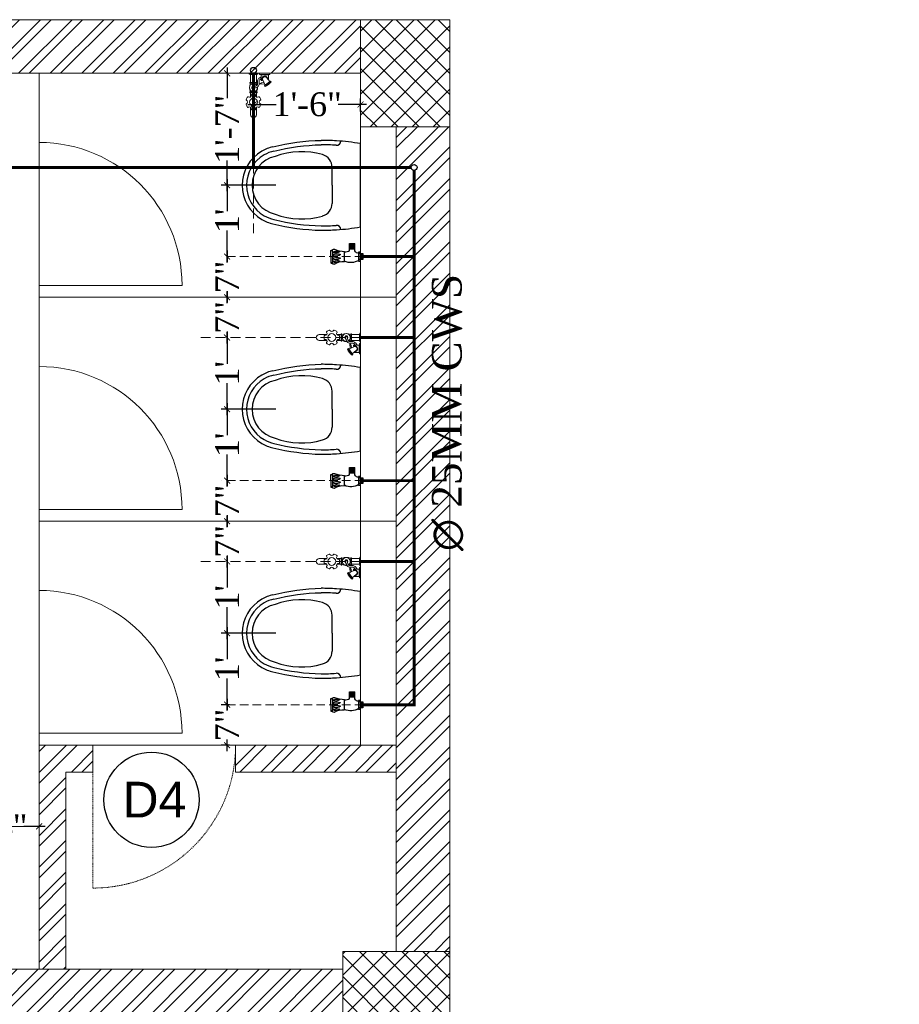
# Model space of a CAD drawing. Header units: inches. Extents: x 113025 to 158499, y 12149 to 30915.
# Tile 76 of 167: x 125857 to 126004, y 21437 to 21603. Entities that reach past the tile are written whole.
import ezdxf

# ---------------------------------------------------------------- set-up
doc = ezdxf.new("R2010")
doc.units = ezdxf.units.IN
doc.header["$MEASUREMENT"] = 0
doc.header["$PDMODE"] = 34
doc.linetypes.add('DASHED2', pattern=[0.375, 0.25, -0.125])
doc.linetypes.add('HIDDEN', pattern=[0.375, 0.25, -0.125])
for name, color, linetype, lineweight in [('00-GRIDTEXT', 1, 'Continuous', 13), ('CENTER', 46, 'DASHED2', 9), ('FC', 1, 'Continuous', 9), ('KIT TEXT.', 5, 'Continuous', 5), ('PD_BRICK WALL_115', 134, 'Continuous', 30), ('PD_COLUMN', 2, 'Continuous', 60), ('PD_DOOR', 42, 'Continuous', 25), ('PD_FIXTURE', 21, 'Continuous', 25), ('PD_HATCH', 45, 'Continuous', 9), ('PL. FICTURE', 4, 'Continuous', 25), ('PP-Domestic  Cold Water Supply', 5, 'Continuous', 25), ('PP-TEXT', 7, 'Continuous', 40)]:
    doc.layers.add(name, color=color, linetype=linetype, lineweight=lineweight)
doc.layers.add('PD_025_TEXT', color=61, linetype='Continuous')
doc.layers.add('PP--DIM', color=7, linetype='Continuous')
doc.styles.add('ISO', font='isocp.shx', dxfattribs={"height": 250})
doc.styles.add('MtX_Times_New_Roman', font='times.ttf')
doc.styles.get("Standard").update_dxf_attribs({"font": 'arial.ttf', "height": 6})
doc.styles.add('style1', font='arial.ttf', dxfattribs={"height": 500})
doc.styles.add('TIMES NEW ROMAN', font='times.ttf')
doc.dimstyles.new('PP-DIM', dxfattribs={"dimtxt": 4, "dimasz": 1, "dimexe": 1, "dimexo": 1, "dimgap": 0.09, "dimtad": 0, "dimdec": 0, "dimzin": 0, "dimdsep": 46, "dimlunit": 4, "dimtxsty": 'TIMES NEW ROMAN', "dimblk": 'ARCHTICK', "dimcen": 0.09, "dimdle": 1, "dimclrd": 256, "dimclre": 256, "dimclrt": 256, "dimadec": 0, "dimazin": 0, "dimtfac": 1, "dimtdec": 4, "dimtofl": 0, "dimtmove": 1, "dimatfit": 3, "dimfxl": 1, "dimtolj": 1, "dimtzin": 0, "dimlwd": -1, "dimlwe": -1, "dimarcsym": 0})
pattern_1 = [(45, (144327.2833, 25769.4912), (-1.767766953, 1.767766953), []), (135, (144327.2833, 25769.4912), (-1.767766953, -1.767766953), [])]

# ---------------------------------------------------------------- blocks, each defined once
blk = doc.blocks.new('A$C24556D30')
at = {"color": 251}
for p, q in [((170, 400), (170, 20)), ((300, 210), (300, 292.2)), ((300, 210), (300, 127.8))]:
    blk.add_line(p, q, dxfattribs=at)
for points in [[(279.9, 412.5, 0.02753), (170, 400, 0.02753)], [(569.7, 385.6, 0.054905), (350, 415, 0.054905)], [(564.9, 366.1, 0.054905), (349.5, 395, 0.054905)], [(300, 210), (300, 290, 0.704392)], [(300, 210), (300, 130, -0.704392)], [(564.9, 53.9, -0.054905), (349.5, 25, -0.054905)], [(170, 20, 0.02753), (279.9, 7.5, 0.02753)], [(569.7, 34.4, -0.054905), (350, 5, -0.054905)]]:
    blk.add_lwpolyline(points, format="xyb", dxfattribs=at)
for centre, radius, start, end in [((279.9, 412.5), 20, 184.5905, 273.8823), ((350, -585), 1000, 90, 94.0204), ((350, -585), 980, 90, 94.0204), ((439, 15.2), 348.1, 69.701, 105.9249), ((530, 210), 160, 60, 77.2425), ((530, 210), 180, 60, 77.2425), ((530, 210), 180, 0, 60), ((360, 292.2), 60, 105.9249, 180), ((530, 210), 135, 0, 77.2425), ((530, 210), 160, 0, 60), ((530, 210), 135, 282.7575, 0), ((530, 210), 160, 300, 0), ((530, 210), 180, 300, 0), ((360, 127.8), 60, 180, 254.0751), ((439, 404.8), 348.1, 254.0751, 290.299), ((530, 210), 160, 282.7575, 300), ((530, 210), 180, 282.7575, 300), ((279.9, 7.5), 20, 86.1177, 175.4095), ((350, 1005), 1000, 265.9796, 270), ((350, 1005), 980, 265.9796, 270)]:
    blk.add_arc(centre, radius, start, end, dxfattribs=at)
blk = doc.blocks.new('D4')
at = {"layer": 'PD_DOOR'}
blk.add_circle((0, 0), 8, dxfattribs=at)
at = {"layer": 'PD_DOOR', "insert": (-4.87, 3.03), "char_height": 6, "width": 47.1418, "attachment_point": 1}
blk.add_mtext('D4', dxfattribs=at)
blk = doc.blocks.new('A$C6E471120')
at = {"layer": 'KIT TEXT.', "color": 251, "char_height": 60.175, "attachment_point": 7, "style": 'ISO'}
for s, insert, width in [('\\pi300.49;{\\Fromans|c0;\\W0.8;WORK TABLE}', (-5067.8, -328.1, 488.6), 1050.284), ('\\pi325.49;{\\Fromans|c0;\\W0.8;WORK TABLE \\P\\pi370.19;WITH SINK}', (-834.1, -1717.7, 488.6), 1100.284), ('\\pi300.49;{\\Fromans|c0;\\W0.8;WORK TABLE}', (-5344.1, -1932.6, 488.6), 1050.284), ('\\pi300.49;{\\Fromans|c0;\\W0.8;WORK TABLE}', (-5344.1, -2682.9, 488.6), 1050.284), ('\\pi526.07;{\\Fromans|c0;\\W0.8; \\P\\pi263.59;CHEST FREEZER}', (-2320.9, -2768.6, 488.6), 1100.284), ('\\pi526.07;{\\Fromans|c0;\\W0.8; \\P\\pi263.59;CHEST FREEZER}', (-1182.6, -2768.6, 488.6), 1100.284)]:
    blk.add_mtext(s, dxfattribs=dict(at, insert=insert, width=width))
blk = doc.blocks.new('FIRST FLOOR PLAN 0')
at = {"layer": 'PD_HATCH', "lineweight": 5}
h = blk.add_hatch(dxfattribs=at)
h.set_pattern_fill('ANSI32', color=251, scale=10)
h.set_pattern_definition([(45, (-1110.15, -834.2493), (-2.65165, 2.65165), []), (45, (-1108.3824, -834.2493), (-2.65165, 2.65165), [])])
h.paths.add_polyline_path([(-1107, -791.5), (-1116, -791.5), (-1116, -873), (-1107, -873)])
h.paths.add_polyline_path([(-745.5, -939), (-915, -939), (-915, -948), (-745.5, -948)])
h.paths.add_polyline_path([(-561, -939), (-730.5, -939), (-730.5, -948), (-561, -948)])
h.paths.add_polyline_path([(-1107, -75), (-1116, -75), (-1116, -156.5), (-1107, -156.5)])
h.paths.add_polyline_path([(-1107, -171.5), (-1116, -171.5), (-1116, -311.5), (-1107, -311.5)])
h.paths.add_polyline_path([(-1107, -326.5), (-1116, -326.5), (-1116, -466.5), (-1107, -466.5)])
h.paths.add_polyline_path([(-1107, -481.5), (-1116, -481.5), (-1116, -621.5), (-1107, -621.5)])
h.paths.add_polyline_path([(-1107, -636.5), (-1116, -636.5), (-1116, -776.5), (-1107, -776.5)])
h.paths.add_polyline_path([(-15, 0), (-181.5, 0), (-181.5, -9), (-15, -9)])
h.paths.add_polyline_path([(-196.5, 0), (-361.5, 0), (-361.5, -9), (-196.5, -9)])
h.paths.add_polyline_path([(-376.5, 0), (-546, 0), (-546, -9), (-376.5, -9)])
h.paths.add_polyline_path([(-561, 0), (-730.5, 0), (-730.5, -9), (-561, -9)])
h.paths.add_polyline_path([(-930, 0), (-1041, 0), (-1041, -9), (-930, -9)])
h.paths.add_polyline_path([(-1056, 0), (-1116, 0), (-1116, -60), (-1107, -60), (-1107, -9), (-1056, -9)])
h.paths.add_polyline_path([(-1107, -888), (-1116, -888), (-1116, -948), (-1056, -948), (-1056, -939), (-1107, -939)])
h.paths.add_polyline_path([(-930, -939), (-1041, -939), (-1041, -948), (-930, -948)])
h.paths.add_polyline_path([(-521.25, -939), (-546, -939), (-546, -948), (-521.25, -948)])
h.paths.add_polyline_path([(-376.5, -939), (-401.25, -939), (-401.25, -948), (-376.5, -948)])
h.paths.add_polyline_path([(-339, -939), (-361.5, -939), (-361.5, -948), (-339, -948)])
h.paths.add_polyline_path([(-196.5, -939), (-219, -939), (-219, -948), (-196.5, -948)])
h.paths.add_polyline_path([(-159, -939), (-181.5, -939), (-181.5, -948), (-159, -948)])
h.paths.add_polyline_path([(-15, -939), (-39, -939), (-39, -948), (-15, -948)])
h.paths.add_polyline_path([(0, -930), (-9, -930)])
h.paths.add_polyline_path([(0, -791.5), (-9, -791.5), (-9, -930), (0, -930)])
h.paths.add_polyline_path([(0, -636.5), (-9, -636.5), (-9, -776.5), (0, -776.5)])
h.paths.add_polyline_path([(0, -326.5), (-9, -326.5), (-9, -621.5), (0, -621.5)])
h.paths.add_polyline_path([(0, -18), (-9, -18), (-9, -156.5), (0, -156.5)])
h.paths.add_polyline_path([(-18, -159.5), (-123, -159.5), (-123, -168.5), (-18, -168.5)])
h.paths.add_polyline_path([(-123, -171.5), (-132, -171.5), (-132, -249.5), (-123, -249.5)])
h.paths.add_polyline_path([(-132, -159.5), (-204, -159.5), (-204, -168.5), (-132, -168.5)])
h.paths.add_polyline_path([(-204, -171.5), (-213, -171.5), (-213, -249.5), (-204, -249.5)])
h.paths.add_polyline_path([(-213, -159.5), (-294, -159.5), (-294, -261.5), (-267, -261.5), (-267, -252.5), (-285, -252.5), (-285, -168.5), (-213, -168.5)])
h.paths.add_polyline_path([(-213, -252.5), (-231, -252.5), (-231, -261.5), (-213, -261.5)], flags=17)
h.paths.add_polyline_path([(-186, -252.5), (-204, -252.5), (-204, -261.5), (-186, -261.5)])
h.paths.add_polyline_path([(-132, -252.5), (-150, -252.5), (-150, -261.5), (-132, -261.5)])
h.paths.add_polyline_path([(-123, -261.5), (-132, -261.5), (-132, -324.5), (-123, -324.5)])
h.paths.add_polyline_path([(0, -310.5), (-9, -310.5), (-9, -311.5), (0, -311.5)])
h.paths.add_polyline_path([(0, -171.5), (-9, -171.5), (-9, -190.5), (0, -190.5)])
h.paths.add_polyline_path([(-878.25, -9), (-878.25, 0), (-915, 0), (-915, -9)])
h.paths.add_polyline_path([(-782.25, 0), (-782.25, -9), (-745.5, -9), (-745.5, 0)])
h = blk.add_hatch(dxfattribs=at)
h.set_pattern_fill('ANSI37', color=251, scale=20)
h.set_pattern_definition(pattern_1)
h.paths.add_polyline_path([(0, 0), (-15, 0), (-15, -18), (0, -18)])
h = blk.add_hatch(dxfattribs=at)
h.set_pattern_fill('ANSI32', color=251, scale=10)
h.set_pattern_definition([(45, (26013.4692, 17879.387), (-2.65165043, 2.65165043), []), (45, (26015.237, 17879.387), (-2.65165043, 2.65165043), [])])
h.paths.add_polyline_path([(-193.5, -135.5), (-198, -135.5), (-198, -159.5), (-193.5, -159.5)])
h.paths.add_polyline_path([(-60, -121.87), (-69, -121.87), (-69, -159.5), (-64.5, -159.5), (-64.5, -126.37), (-60, -126.37)])
h.paths.add_polyline_path([(-9, -121.87), (-36, -121.87), (-36, -126.37), (-9, -126.37)])
h.paths.add_polyline_path([(-121.5, -69), (-126, -69), (-126, -87), (-246, -87), (-246, -91.5), (-121.5, -91.5)])
h = blk.add_hatch(dxfattribs=at)
h.set_pattern_fill('ANSI37', color=251, scale=20)
h.set_pattern_definition(pattern_1)
h.paths.add_polyline_path([(0, -171.5), (0, -156.5), (-18, -156.5), (-18, -171.5)])
at = {"layer": 'PD_BRICK WALL_115', "color": 251, "lineweight": 5}
for p, q in [((0, 0), (-782.25, 0)), ((-15, -9), (-181.51, -9)), ((-15, -18), (-15, -121.87)), ((-69, -159.5), (-69, -121.87)), ((-69, -121.87), (-60, -121.87)), ((-60, -126.37), (-60, -121.87)), ((-36, -121.87), (-9, -121.87)), ((-36, -126.37), (-36, -121.87)), ((-64.5, -159.5), (-64.5, -126.37)), ((-64.5, -126.37), (-60, -126.37)), ((-36, -126.37), (-9, -126.37)), ((-18, -159.5), (-213, -159.5))]:
    blk.add_line(p, q, dxfattribs=at)
for points in [[(-9, -156.5), (-9, -18)], [(0, -156.5), (0, -156.5), (0, -18)]]:
    blk.add_lwpolyline(points, dxfattribs=at)
at = {"layer": 'PD_COLUMN', "color": 251, "lineweight": 5}
for points in [[(0, -18), (-15, -18), (-15, 0), (0, 0)], [(0, -171.5), (0, -156.5), (-18, -156.5), (-18, -171.5)]]:
    blk.add_lwpolyline(points, close=True, dxfattribs=at)
at = {"layer": 'PD_FIXTURE', "color": 251, "lineweight": 5, "ltscale": 12}
for p, q in [((-69, -9), (-69, -20.62)), ((-69, -44.62), (-69, -20.62)), ((-69, -44.62), (-69, -58.25)), ((-69, -44.62), (-45, -44.62)), ((-69, -46.62), (-9, -46.62)), ((-69, -82.25), (-69, -58.25)), ((-69, -82.25), (-69, -95.87)), ((-69, -82.25), (-45, -82.25)), ((-69, -84.25), (-9, -84.25)), ((-69, -119.87), (-69, -95.87)), ((-69, -119.87), (-69, -121.87)), ((-69, -119.87), (-45, -119.87)), ((-60, -121.87), (-36, -121.87)), ((-69, -135.5), (-193.5, -135.5))]:
    blk.add_line(p, q, dxfattribs=at)
at = {"layer": 'PD_FIXTURE', "color": 251, "linetype": 'HIDDEN', "lineweight": 5, "ltscale": 0.2}
blk.add_line((-60, -121.87), (-60, -145.87), dxfattribs=at)
at = {"layer": 'PD_FIXTURE', "color": 251, "lineweight": 5, "ltscale": 12}
for centre in [(-69, -44.62), (-69, -82.25), (-69, -119.87)]:
    blk.add_arc(centre, 24, 0, 90, dxfattribs=at)
at = {"layer": 'PD_FIXTURE', "color": 251, "linetype": 'HIDDEN', "lineweight": 5, "ltscale": 0.2}
blk.add_arc((-60, -121.87), 24, 270, 0, dxfattribs=at)
at = {"color": 251}
blk.add_blockref('D4', (-50.13, -131.04), dxfattribs=at)
at = {"layer": '00-GRIDTEXT', "color": 251, "xscale": 0.03937007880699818, "yscale": 0.03937007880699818, "zscale": 0.03937007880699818}
blk.add_blockref('A$C6E471120', (-540, -9), dxfattribs=at)
at = {"layer": 'PD_FIXTURE', "color": 251, "ltscale": 12, "xscale": 0.03684210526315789, "yscale": 0.03684210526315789, "zscale": 0.03684210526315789, "rotation": 180}
for p in [(-8.74, -20.08), (-8.74, -57.7), (-8.74, -95.33)]:
    blk.add_blockref('A$C24556D30', p, dxfattribs=at)
at = {"layer": 'PD_025_TEXT', "color": 251, "char_height": 8, "width": 128.4952, "attachment_point": 1, "style": 'style1'}
for s, insert in [('\\pi57.527;ES', (-461.07, -12.32)), ('\\pi38.106;H. TOILET\\P\\pi44.447;6\' X 7\'5"', (-361.31, -54.62)), ('\\pi24.294;GENTS TOILET\\P\\pi33.538;19\'9" X 12\'6"', (-220.45, -102.88))]:
    blk.add_mtext(s, dxfattribs=dict(at, insert=insert))
at = {"layer": 'PD_025_TEXT', "color": 251, "insert": (-376.91, -148.03), "char_height": 6, "width": 137.3386, "attachment_point": 1}
blk.add_mtext('\\pi51.834;+10" LVL', dxfattribs=at)
blk = doc.blocks.new('FOSSIL-PP')
at = {"layer": 'CENTER', "lineweight": 5, "ltscale": 5}
blk.add_line((-0.13, 0), (19.81, 0), dxfattribs=at)
at = {"layer": 'FC', "color": 4, "lineweight": 5}
for p, q in [((-0.02, 0.53), (-0.13, 0.53)), ((-0.13, -0.53), (-0.13, 0.53)), ((-0.02, 0.46), (-0.02, 0.53)), ((0.03, 0.37), (-0.02, 0.46)), ((0.03, -0.37), (0.03, 0.37)), ((0.03, 0.36), (1.01, 0.36)), ((1.01, -0.46), (1.01, 0.46)), ((1.01, 0.46), (1.11, 0.46)), ((1.11, -0.46), (1.11, 0.46)), ((2.2, -0.46), (2.2, 0.46)), ((2.2, 0.46), (2.3, 0.46)), ((2.3, -0.46), (2.3, 0.46)), ((2.3, 0.36), (2.84, 0.36)), ((4.1, 0.36), (5.04, 0.36)), ((-0.02, -0.53), (-0.13, -0.53)), ((0.01, -0.77), (-0.13, -0.77)), ((-0.13, -2.06), (-0.13, -0.77)), ((0.03, -0.37), (-0.02, -0.46)), ((-0.02, -0.46), (-0.02, -0.53)), ((0.01, -0.86), (0.01, -0.77)), ((0.06, -0.96), (0.01, -0.86)), ((0.03, -0.36), (1.01, -0.36)), ((0.06, -0.96), (0.76, -0.96)), ((0.06, -1.86), (0.06, -0.96)), ((0.76, -1.1), (0.76, -0.96)), ((1.01, -0.46), (1.11, -0.46)), ((2.2, -0.46), (2.3, -0.46)), ((2.3, -0.36), (2.84, -0.36)), ((4.1, -0.36), (5.04, -0.36)), ((0.01, -2.06), (-0.13, -2.06)), ((0.06, -1.86), (0.01, -1.97)), ((0.01, -1.97), (0.01, -2.06)), ((0.06, -1.86), (0.68, -1.86))]:
    blk.add_line(p, q, dxfattribs=at)
at = {"layer": 'FC', "color": 4, "lineweight": 5, "ltscale": 5}
for p, q in [((-0.02, -0.46), (-0.02, 0.46)), ((0.01, -1.97), (0.01, -0.86)), ((0.7, -1.15), (1.35, -1.47)), ((0.76, -1.04), (0.76, -1.05)), ((0.41, -1.63), (0.91, -2.05)), ((0.85, -2.14), (1.4, -1.39)), ((0.85, -2.14), (0.94, -2.22)), ((0.94, -2.22), (1.52, -1.45)), ((1.4, -1.39), (1.52, -1.45))]:
    blk.add_line(p, q, dxfattribs=at)
blk.add_lwpolyline([(1.18, -1.39), (1.22, -0.77), (1.07, -0.99), (1.01, -1.3)], dxfattribs=at)
at = {"layer": 'FC', "color": 4, "lineweight": 5}
blk.add_circle((3.47, 0), 0.486, dxfattribs=at)
for centre, radius, start, end in [((1.66, -0.6), 1.11, 60.4436, 119.5564), ((1.66, 0), 0.486, 261.9846, 237.5179), ((1.66, 0.02), 0.107, 323.8917, 184.9075), ((3.47, 0), 0.972, 168.1949, 191.8051), ((2.58, 0.19), 0.0607, 80.4873, 168.1949), ((2.63, 0.49), 0.243, 260.4873, 39.5127), ((2.86, 0.68), 0.0607, 131.8051, 219.5127), ((3.47, 0), 0.972, 108.1949, 131.8051), ((3.19, 0.87), 0.0607, 20.4873, 108.1949), ((3.47, 0.97), 0.243, 200.4873, 339.5127), ((3.76, 0.87), 0.0607, 71.8051, 159.5127), ((3.47, 0), 0.972, 48.1949, 71.8051), ((4.31, 0.49), 0.243, 140.4873, 279.5127), ((4.08, 0.68), 0.0607, 320.4873, 48.1949), ((4.36, 0.19), 0.0607, 11.8051, 99.5127), ((3.47, 0), 0.972, 348.1949, 11.8051), ((5.04, 0), 0.364, 270, 90), ((0.59, -1.41), 0.357, 61.9682, 267.3149), ((1.66, 0.6), 1.11, 240.4436, 253.6649), ((1.66, 0.6), 1.11, 265.6907, 299.5564), ((2.58, -0.19), 0.0607, 191.8051, 279.5127), ((2.63, -0.49), 0.243, 320.4873, 99.5127), ((2.86, -0.68), 0.0607, 140.4873, 228.1949), ((3.47, 0), 0.972, 228.1949, 251.8051), ((3.19, -0.87), 0.0607, 251.8051, 339.5127), ((3.47, -0.97), 0.243, 20.4873, 159.5127), ((3.76, -0.87), 0.0607, 200.4873, 288.1949), ((3.47, 0), 0.972, 288.1949, 311.8051), ((4.31, -0.49), 0.243, 80.4873, 219.5127), ((4.08, -0.68), 0.0607, 311.8051, 39.5127), ((4.36, -0.19), 0.0607, 260.4873, 348.1949)]:
    blk.add_arc(centre, radius, start, end, dxfattribs=at)
at = {"layer": 'FC', "color": 4, "lineweight": 5, "ltscale": 5}
for centre, radius, start, end in [((1.66, 0.02), 0.186, 286.7319, 221.6454), ((0.59, -1.41), 0.282, 61.0816, 230.1615), ((-0.15, -0.8), 1.78, 307.6922, 338.855)]:
    blk.add_arc(centre, radius, start, end, dxfattribs=at)
at = {"layer": 'FC', "color": 4, "lineweight": 5, "ltscale": 5, "extrusion": (0, 0, -1)}
for centre in [(1.11, -2.03), (1.15, -2), (1.16, -1.96), (1.19, -1.95), (1.23, -1.9), (1.26, -1.86), (1.29, -1.8), (1.29, -1.83), (1.32, -1.8), (1.32, -1.76), (1.36, -1.71), (1.39, -1.68), (1.41, -1.64), (1.43, -1.59)]:
    blk.add_ellipse(centre, major_axis=(0, -0.01), ratio=0.499725, dxfattribs=at)
at = {"layer": 'FC', "color": 4, "lineweight": 5, "ltscale": 5}
for points, knots in [([(1.56, 0.01), (1.53, -0.09), (1.5, -0.19), (1.43, -0.36), (1.39, -0.43), (1.32, -0.49), (1.29, -0.5), (1.2, -0.51), (1.15, -0.51), (1, -0.5), (0.91, -0.5), (0.74, -0.52), (0.67, -0.55), (0.56, -0.62), (0.51, -0.67), (0.41, -0.79), (0.36, -0.88), (0.32, -0.96)], [0, 0, 0, 0, 0.269121, 0.269121, 0.560472, 0.560472, 0.736407, 0.736407, 0.912343, 0.912343, 1.155943, 1.155943, 1.338292, 1.338292, 1.520641, 1.520641, 1.763356, 1.763356, 1.763356, 1.763356]), ([(1.75, -0.04), (1.72, -0.15), (1.69, -0.25), (1.62, -0.43), (1.58, -0.51), (1.48, -0.62), (1.43, -0.65), (1.31, -0.7), (1.25, -0.71), (1.07, -0.71), (0.96, -0.7), (0.8, -0.71), (0.76, -0.73), (0.66, -0.79), (0.62, -0.85), (0.57, -0.93), (0.56, -0.94), (0.55, -0.96)], [0, 0, 0, 0, 0.269826, 0.269826, 0.494375, 0.494375, 0.654677, 0.654677, 0.814978, 0.814978, 1.117554, 1.117554, 1.3623, 1.3623, 1.607046, 1.607046, 1.669366, 1.669366, 1.669366, 1.669366])]:
    blk.add_open_spline(points, degree=3, knots=knots, dxfattribs=at)
blk = doc.blocks.new('ANGLE VALVE1-PP')
at = {"layer": 'CENTER', "ltscale": 5}
blk.add_line((0, 19.94), (0, 0), dxfattribs=at)
at = {"layer": 'PL. FICTURE'}
for p, q in [((0.94, 4.68), (-0.89, 4.69)), ((-0.85, 1.95), (-1.91, 1.95)), ((-1.91, 1.95), (-1.91, 1.16)), ((-1.86, 1.95), (-1.86, 1.16)), ((-1.8, 1.95), (-1.8, 1.16)), ((-1.75, 1.95), (-1.75, 1.16)), ((-1.69, 1.95), (-1.69, 1.16)), ((-1.64, 1.95), (-1.64, 1.16)), ((-1.58, 1.95), (-1.58, 1.16)), ((-1.53, 1.95), (-1.53, 1.16)), ((-1.47, 1.95), (-1.47, 1.16)), ((-1.42, 1.95), (-1.42, 1.16)), ((-1.36, 1.95), (-1.36, 1.16)), ((-1.31, 1.95), (-1.31, 1.16)), ((-1.25, 1.95), (-1.25, 1.16)), ((-1.2, 1.95), (-1.2, 1.16)), ((-1.15, 1.95), (-1.15, 1.16)), ((0.75, 2.69), (-0.72, 2.69)), ((-0.85, 1.16), (-1.91, 1.16)), ((-0.63, 0.62), (0.66, 0.62)), ((-0.63, 0.33), (-0.63, 0.62)), ((0.66, 0.33), (-0.63, 0.33)), ((-0.44, 0.33), (-0.44, 0.62)), ((-0.44, 0.33), (-0.44, 0)), ((-0.44, 0.28), (0.44, 0.28)), ((-0.44, 0.22), (0.44, 0.22)), ((-0.44, 0.17), (0.44, 0.17)), ((-0.44, 0.11), (0.44, 0.11)), ((-0.44, 0.06), (0.44, 0.06)), ((-0.44, 0), (0.44, 0)), ((0, 0), (0, 0.33)), ((0.44, 0.33), (0.44, 0.62)), ((0.44, 0), (0.44, 0.33)), ((0.66, 0.62), (0.66, 0.33))]:
    blk.add_line(p, q, dxfattribs=at)
for centre, radius, start, end in [((-0.81, 4.28), 0.263, 123.5384, 216.0533), ((-0.46, 4.41), 0.504, 147.1624, 170.0789), ((0.04, 21.74), 17.27, 266.6913, 273.1887), ((-1.36, 3.96), 0.833, 317.2334, 32.3378), ((-0.4, 4.17), 0.344, 137.3015, 170.6653), ((-0.03, 4.1), 0.353, 110.2975, 157.3492), ((-1.08, 4.02), 1.02, 0.5091, 23.3313), ((0.49, 4.1), 0.353, 110.2975, 157.3492), ((-0.56, 4.02), 1.02, 0.5091, 23.3313), ((0.04, 3.96), 0.833, 317.2334, 32.3378), ((0.99, 4.18), 0.344, 137.3015, 170.6653), ((1.62, 4.79), 0.684, 188.4516, 204.808), ((0.85, 4.26), 0.281, 340.0867, 58.5665), ((-5.19, 2.47), 4.48, 2.7872, 21.6775), ((0.4, 3.8), 1.21, 159.5193, 199.7037), ((1.22, 3.8), 1.63, 164.6565, 196.3906), ((-0.3, 3.36), 0.0444, 202.3068, 337.6932), ((-1.44, 4.05), 1.38, 329.002, 359.3727), ((1.74, 3.8), 1.63, 164.6565, 196.3906), ((0.22, 3.36), 0.0444, 202.3068, 337.6932), ((-0.92, 4.05), 1.38, 329.002, 359.3727), ((1.79, 3.81), 1.21, 159.5193, 199.7037), ((2.89, 2.94), 2.16, 145.4641, 186.6805), ((-1.83, 2.61), 1.18, 326.0106, 3.9414), ((-1.3, 1.76), 2.19, 328.4203, 25.0044), ((-0.95, 0.74), 0.434, 343.4815, 76.4871)]:
    blk.add_arc(centre, radius, start, end, dxfattribs=at)
blk = doc.blocks.new('_ArchTick')
at = {"color": 0, "linetype": 'ByBlock', "const_width": 0.15}
blk.add_lwpolyline([(-0.5, -0.5), (0.5, 0.5)], dxfattribs=at)
blk = doc.blocks.new('*D670')
at = {"layer": 'Defpoints', "color": 0, "transparency": 16777216}
for p in [(125844.26, 21467.1), (125859.82, 21467.1), (125859.82, 21467.1)]:
    blk.add_point(p, dxfattribs=at)
at = {"layer": 'PP--DIM', "ltscale": 12, "transparency": 16777216}
for p, q in [((125843.26, 21467.1), (125846.82, 21467.1)), ((125844.26, 21468.1), (125844.26, 21468.1)), ((125860.82, 21467.1), (125857.26, 21467.1)), ((125859.82, 21468.1), (125859.82, 21468.1))]:
    blk.add_line(p, q, dxfattribs=at)
at = {"layer": 'PP--DIM', "transparency": 16777216, "rotation": 180}
blk.add_blockref('_ArchTick', (125844.26, 21467.1), dxfattribs=at)
at = {"layer": 'PP--DIM', "transparency": 16777216}
blk.add_blockref('_ArchTick', (125859.82, 21467.1), dxfattribs=at)
at = {"layer": 'PP--DIM', "transparency": 16777216, "insert": (125852.04, 21467.1), "char_height": 4, "attachment_point": 5, "style": 'TIMES NEW ROMAN'}
blk.add_mtext('\\A1;1\'-4"', dxfattribs=at)
blk = doc.blocks.new('*D671')
at = {"layer": 'Defpoints', "color": 0, "transparency": 16777216}
for p in [(125891.39, 21487.54), (125892.82, 21487.54), (125892.82, 21480.73)]:
    blk.add_point(p, dxfattribs=at)
at = {"layer": 'PP--DIM', "ltscale": 12, "transparency": 16777216}
for p, q in [((125891.39, 21488.54), (125891.39, 21486.6)), ((125891.82, 21487.54), (125890.39, 21487.54)), ((125891.39, 21479.73), (125891.39, 21481.67)), ((125891.82, 21480.73), (125890.39, 21480.73))]:
    blk.add_line(p, q, dxfattribs=at)
at = {"layer": 'PP--DIM', "transparency": 16777216}
for p, rotation in [((125891.39, 21487.54), 90), ((125891.39, 21480.73), 270)]:
    blk.add_blockref('_ArchTick', p, dxfattribs=dict(at, rotation=rotation))
at = {"layer": 'PP--DIM', "transparency": 16777216, "insert": (125891.39, 21484.13), "char_height": 4, "attachment_point": 5, "rotation": 90, "style": 'TIMES NEW ROMAN'}
blk.add_mtext('\\A1;7"', dxfattribs=at)
blk = doc.blocks.new('*D672')
at = {"layer": 'Defpoints', "color": 0, "transparency": 16777216}
for p in [(125891.39, 21499.54), (125900.56, 21499.54), (125892.82, 21487.54)]:
    blk.add_point(p, dxfattribs=at)
at = {"layer": 'PP--DIM', "ltscale": 12, "transparency": 16777216}
for p, q in [((125891.39, 21500.54), (125891.39, 21495.17)), ((125899.56, 21499.54), (125890.39, 21499.54)), ((125891.39, 21486.54), (125891.39, 21491.91)), ((125891.82, 21487.54), (125890.39, 21487.54))]:
    blk.add_line(p, q, dxfattribs=at)
at = {"layer": 'PP--DIM', "transparency": 16777216}
for p, rotation in [((125891.39, 21499.54), 90), ((125891.39, 21487.54), 270)]:
    blk.add_blockref('_ArchTick', p, dxfattribs=dict(at, rotation=rotation))
at = {"layer": 'PP--DIM', "transparency": 16777216, "insert": (125891.39, 21493.54), "char_height": 4, "attachment_point": 5, "rotation": 90, "style": 'TIMES NEW ROMAN'}
blk.add_mtext("\\A1;1'", dxfattribs=at)
blk = doc.blocks.new('*D673')
at = {"layer": 'Defpoints', "color": 0, "transparency": 16777216}
for p in [(125891.39, 21511.6), (125891.39, 21511.6), (125900.56, 21499.54)]:
    blk.add_point(p, dxfattribs=at)
at = {"layer": 'PP--DIM', "ltscale": 12, "transparency": 16777216}
for p, q in [((125890.39, 21511.6), (125890.39, 21511.6)), ((125891.39, 21512.6), (125891.39, 21507.2)), ((125891.39, 21498.54), (125891.39, 21503.94)), ((125899.56, 21499.54), (125890.39, 21499.54))]:
    blk.add_line(p, q, dxfattribs=at)
at = {"layer": 'PP--DIM', "transparency": 16777216}
for p, rotation in [((125891.39, 21511.6), 90), ((125891.39, 21499.54), 270)]:
    blk.add_blockref('_ArchTick', p, dxfattribs=dict(at, rotation=rotation))
at = {"layer": 'PP--DIM', "transparency": 16777216, "insert": (125891.39, 21505.57), "char_height": 4, "attachment_point": 5, "rotation": 90, "style": 'TIMES NEW ROMAN'}
blk.add_mtext("\\A1;1'", dxfattribs=at)
blk = doc.blocks.new('*D674')
at = {"layer": 'Defpoints', "color": 0, "transparency": 16777216}
for p in [(125891.39, 21518.35), (125891.39, 21518.35), (125891.39, 21511.6)]:
    blk.add_point(p, dxfattribs=at)
at = {"layer": 'PP--DIM', "ltscale": 12, "transparency": 16777216}
for p, q in [((125890.39, 21518.35), (125890.39, 21518.35)), ((125891.39, 21519.35), (125891.39, 21517.44)), ((125890.39, 21511.6), (125890.39, 21511.6)), ((125891.39, 21510.6), (125891.39, 21512.51))]:
    blk.add_line(p, q, dxfattribs=at)
at = {"layer": 'PP--DIM', "transparency": 16777216}
for p, rotation in [((125891.39, 21518.35), 90), ((125891.39, 21511.6), 270)]:
    blk.add_blockref('_ArchTick', p, dxfattribs=dict(at, rotation=rotation))
at = {"layer": 'PP--DIM', "transparency": 16777216, "insert": (125891.39, 21514.98), "char_height": 4, "attachment_point": 5, "rotation": 90, "style": 'TIMES NEW ROMAN'}
blk.add_mtext('\\A1;7"', dxfattribs=at)
blk = doc.blocks.new('*D675')
at = {"layer": 'Defpoints', "color": 0, "transparency": 16777216}
for p in [(125891.39, 21525.17), (125891.39, 21525.17), (125891.39, 21518.35)]:
    blk.add_point(p, dxfattribs=at)
at = {"layer": 'PP--DIM', "ltscale": 12, "transparency": 16777216}
for p, q in [((125891.39, 21526.17), (125891.39, 21524.23)), ((125890.39, 21525.17), (125890.39, 21525.17)), ((125890.39, 21518.35), (125890.39, 21518.35)), ((125891.39, 21517.35), (125891.39, 21519.29))]:
    blk.add_line(p, q, dxfattribs=at)
at = {"layer": 'PP--DIM', "transparency": 16777216}
for p, rotation in [((125891.39, 21525.17), 90), ((125891.39, 21518.35), 270)]:
    blk.add_blockref('_ArchTick', p, dxfattribs=dict(at, rotation=rotation))
at = {"layer": 'PP--DIM', "transparency": 16777216, "insert": (125891.39, 21521.76), "char_height": 4, "attachment_point": 5, "rotation": 90, "style": 'TIMES NEW ROMAN'}
blk.add_mtext('\\A1;7"', dxfattribs=at)
blk = doc.blocks.new('*D676')
at = {"layer": 'Defpoints', "color": 0, "transparency": 16777216}
for p in [(125891.39, 21537.17), (125900.56, 21537.17), (125891.39, 21525.17)]:
    blk.add_point(p, dxfattribs=at)
at = {"layer": 'PP--DIM', "ltscale": 12, "transparency": 16777216}
for p, q in [((125891.39, 21538.17), (125891.39, 21532.79)), ((125899.56, 21537.17), (125890.39, 21537.17)), ((125891.39, 21524.17), (125891.39, 21529.54)), ((125890.39, 21525.17), (125890.39, 21525.17))]:
    blk.add_line(p, q, dxfattribs=at)
at = {"layer": 'PP--DIM', "transparency": 16777216}
for p, rotation in [((125891.39, 21537.17), 90), ((125891.39, 21525.17), 270)]:
    blk.add_blockref('_ArchTick', p, dxfattribs=dict(at, rotation=rotation))
at = {"layer": 'PP--DIM', "transparency": 16777216, "insert": (125891.39, 21531.17), "char_height": 4, "attachment_point": 5, "rotation": 90, "style": 'TIMES NEW ROMAN'}
blk.add_mtext("\\A1;1'", dxfattribs=at)
blk = doc.blocks.new('*D677')
at = {"layer": 'Defpoints', "color": 0, "transparency": 16777216}
for p in [(125891.39, 21549.22), (125891.39, 21549.22), (125900.56, 21537.17)]:
    blk.add_point(p, dxfattribs=at)
at = {"layer": 'PP--DIM', "ltscale": 12, "transparency": 16777216}
for p, q in [((125890.39, 21549.22), (125890.39, 21549.22)), ((125891.39, 21550.22), (125891.39, 21544.82)), ((125891.39, 21536.17), (125891.39, 21541.57)), ((125899.56, 21537.17), (125890.39, 21537.17))]:
    blk.add_line(p, q, dxfattribs=at)
at = {"layer": 'PP--DIM', "transparency": 16777216}
for p, rotation in [((125891.39, 21549.22), 90), ((125891.39, 21537.17), 270)]:
    blk.add_blockref('_ArchTick', p, dxfattribs=dict(at, rotation=rotation))
at = {"layer": 'PP--DIM', "transparency": 16777216, "insert": (125891.39, 21543.2), "char_height": 4, "attachment_point": 5, "rotation": 90, "style": 'TIMES NEW ROMAN'}
blk.add_mtext("\\A1;1'", dxfattribs=at)
blk = doc.blocks.new('*D678')
at = {"layer": 'Defpoints', "color": 0, "transparency": 16777216}
for p in [(125891.39, 21555.98), (125891.39, 21555.98), (125891.39, 21549.22)]:
    blk.add_point(p, dxfattribs=at)
at = {"layer": 'PP--DIM', "ltscale": 12, "transparency": 16777216}
for p, q in [((125890.39, 21555.98), (125890.39, 21555.98)), ((125891.39, 21556.98), (125891.39, 21555.07)), ((125890.39, 21549.22), (125890.39, 21549.22)), ((125891.39, 21548.22), (125891.39, 21550.14))]:
    blk.add_line(p, q, dxfattribs=at)
at = {"layer": 'PP--DIM', "transparency": 16777216}
for p, rotation in [((125891.39, 21555.98), 90), ((125891.39, 21549.22), 270)]:
    blk.add_blockref('_ArchTick', p, dxfattribs=dict(at, rotation=rotation))
at = {"layer": 'PP--DIM', "transparency": 16777216, "insert": (125891.39, 21552.6), "char_height": 4, "attachment_point": 5, "rotation": 90, "style": 'TIMES NEW ROMAN'}
blk.add_mtext('\\A1;7"', dxfattribs=at)
blk = doc.blocks.new('*D679')
at = {"layer": 'Defpoints', "color": 0, "transparency": 16777216}
for p in [(125891.39, 21562.81), (125891.39, 21562.81), (125891.39, 21555.98)]:
    blk.add_point(p, dxfattribs=at)
at = {"layer": 'PP--DIM', "ltscale": 12, "transparency": 16777216}
for p, q in [((125890.39, 21562.81), (125890.39, 21562.81)), ((125891.39, 21563.81), (125891.39, 21561.86)), ((125890.39, 21555.98), (125890.39, 21555.98)), ((125891.39, 21554.98), (125891.39, 21556.93))]:
    blk.add_line(p, q, dxfattribs=at)
at = {"layer": 'PP--DIM', "transparency": 16777216}
for p, rotation in [((125891.39, 21562.81), 90), ((125891.39, 21555.98), 270)]:
    blk.add_blockref('_ArchTick', p, dxfattribs=dict(at, rotation=rotation))
at = {"layer": 'PP--DIM', "transparency": 16777216, "insert": (125891.39, 21559.39), "char_height": 4, "attachment_point": 5, "rotation": 90, "style": 'TIMES NEW ROMAN'}
blk.add_mtext('\\A1;7"', dxfattribs=at)
blk = doc.blocks.new('*D680')
at = {"layer": 'Defpoints', "color": 0, "transparency": 16777216}
for p in [(125891.39, 21574.79), (125900.56, 21574.79), (125891.39, 21562.81)]:
    blk.add_point(p, dxfattribs=at)
at = {"layer": 'PP--DIM', "ltscale": 12, "transparency": 16777216}
for p, q in [((125891.39, 21575.79), (125891.39, 21570.43)), ((125899.56, 21574.79), (125890.39, 21574.79)), ((125891.39, 21561.81), (125891.39, 21567.17)), ((125890.39, 21562.81), (125890.39, 21562.81))]:
    blk.add_line(p, q, dxfattribs=at)
at = {"layer": 'PP--DIM', "transparency": 16777216}
for p, rotation in [((125891.39, 21574.79), 90), ((125891.39, 21562.81), 270)]:
    blk.add_blockref('_ArchTick', p, dxfattribs=dict(at, rotation=rotation))
at = {"layer": 'PP--DIM', "transparency": 16777216, "insert": (125891.39, 21568.8), "char_height": 4, "attachment_point": 5, "rotation": 90, "style": 'TIMES NEW ROMAN'}
blk.add_mtext("\\A1;1'", dxfattribs=at)
blk = doc.blocks.new('*D681')
at = {"layer": 'Defpoints', "color": 0, "transparency": 16777216}
for p in [(125891.39, 21593.6), (125891.39, 21593.6), (125900.56, 21574.79)]:
    blk.add_point(p, dxfattribs=at)
at = {"layer": 'PP--DIM', "ltscale": 12, "transparency": 16777216}
for p, q in [((125891.39, 21594.6), (125891.39, 21589.42)), ((125890.39, 21593.6), (125890.39, 21593.6)), ((125891.39, 21573.79), (125891.39, 21578.97)), ((125899.56, 21574.79), (125890.39, 21574.79))]:
    blk.add_line(p, q, dxfattribs=at)
at = {"layer": 'PP--DIM', "transparency": 16777216}
for p, rotation in [((125891.39, 21593.6), 90), ((125891.39, 21574.79), 270)]:
    blk.add_blockref('_ArchTick', p, dxfattribs=dict(at, rotation=rotation))
at = {"layer": 'PP--DIM', "transparency": 16777216, "insert": (125891.39, 21584.2), "char_height": 4, "attachment_point": 5, "rotation": 90, "style": 'TIMES NEW ROMAN'}
blk.add_mtext('\\A1;1\'-7"', dxfattribs=at)
blk = doc.blocks.new('*D682')
at = {"layer": 'Defpoints', "color": 0, "transparency": 16777216}
for p in [(125913.82, 21588.37), (125895.87, 21586.17), (125913.82, 21586.17)]:
    blk.add_point(p, dxfattribs=at)
at = {"layer": 'PP--DIM', "ltscale": 12, "transparency": 16777216}
for p, q in [((125895.87, 21587.17), (125895.87, 21589.37)), ((125913.82, 21587.17), (125913.82, 21589.37)), ((125894.87, 21588.37), (125899.63, 21588.37)), ((125914.82, 21588.37), (125910.07, 21588.37))]:
    blk.add_line(p, q, dxfattribs=at)
at = {"layer": 'PP--DIM', "transparency": 16777216, "rotation": 180}
blk.add_blockref('_ArchTick', (125895.87, 21588.37), dxfattribs=at)
at = {"layer": 'PP--DIM', "transparency": 16777216}
blk.add_blockref('_ArchTick', (125913.82, 21588.37), dxfattribs=at)
at = {"layer": 'PP--DIM', "transparency": 16777216, "insert": (125904.85, 21588.37), "char_height": 4, "attachment_point": 5, "style": 'TIMES NEW ROMAN'}
blk.add_mtext('\\A1;1\'-6"', dxfattribs=at)

msp = doc.modelspace()

# ---------------------------------------------------------------- linework, layer by layer
at = {"layer": 'PP-Domestic  Cold Water Supply', "const_width": 0.5}
for points in [[(125895.82, 21577.78), (125895.82, 21593.6)], [(125606.93, 21577.78), (125922.31, 21577.78)], [(125913.82, 21487.52), (125922.81, 21487.52), (125922.81, 21577.28)], [(125913.82, 21562.81), (125922.81, 21562.81)], [(125913.82, 21549.22), (125922.68, 21549.22)], [(125913.94, 21525.17), (125922.81, 21525.17)], [(125913.82, 21511.6), (125922.81, 21511.6)]]:
    msp.add_lwpolyline(points, dxfattribs=at)
at = {"layer": 'PP-Domestic  Cold Water Supply'}
for centre in [(125895.82, 21594.1), (125922.81, 21577.78)]:
    msp.add_circle(centre, 0.5, dxfattribs=at)

# ---------------------------------------------------------------- block references
at = {"color": 251}
msp.add_blockref('FIRST FLOOR PLAN 0', (125928.82, 21602.6), dxfattribs=at)
at = {"layer": 'PL. FICTURE', "ltscale": 30, "xscale": -1.345819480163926, "yscale": 1.345819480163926, "zscale": 1.345819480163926, "rotation": 89.99999999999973}
msp.add_blockref('FOSSIL-PP', (125895.82, 21593.43), dxfattribs=at)
at = {"layer": 'PL. FICTURE', "xscale": -1.143695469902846, "yscale": 1.143695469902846, "zscale": 1.143695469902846}
for p, rotation in [((125914.2, 21562.81), 89.99999999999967), ((125914.2, 21525.17), 89.99999999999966), ((125914.2, 21487.54), 89.99999999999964)]:
    msp.add_blockref('ANGLE VALVE1-PP', p, dxfattribs=dict(at, rotation=rotation))
at = {"layer": 'PL. FICTURE', "ltscale": 30, "xscale": -1.345819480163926, "yscale": 1.345819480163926, "zscale": 1.345819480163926}
for p in [(125913.65, 21549.22), (125913.65, 21511.6)]:
    msp.add_blockref('FOSSIL-PP', p, dxfattribs=at)

# ---------------------------------------------------------------- texts
at = {"layer": 'PP-TEXT', "style": 'MtX_Times_New_Roman'}
msp.add_text('∅ 25MM CWS ', height=5, rotation=90, dxfattribs=at).set_placement((125930.8, 21513.35))

# ---------------------------------------------------------------- dimensions: what is measured, and where the dimension line sits
at = {"layer": 'PP--DIM', "ltscale": 12}
for base, p1, p2, picture, middle in [((125891.39, 21593.6), (125900.56, 21574.79), (125891.39, 21593.6), '*D681', (125891.39, 21584.2)), ((125891.39, 21574.79), (125891.39, 21562.81), (125900.56, 21574.79), '*D680', (125891.39, 21568.8)), ((125891.39, 21562.81), (125891.39, 21555.98), (125891.39, 21562.81), '*D679', (125891.39, 21559.39)), ((125891.39, 21555.98), (125891.39, 21549.22), (125891.39, 21555.98), '*D678', (125891.39, 21552.6)), ((125891.39, 21549.22), (125900.56, 21537.17), (125891.39, 21549.22), '*D677', (125891.39, 21543.2)), ((125891.39, 21537.17), (125891.39, 21525.17), (125900.56, 21537.17), '*D676', (125891.39, 21531.17)), ((125891.39, 21525.17), (125891.39, 21518.35), (125891.39, 21525.17), '*D675', (125891.39, 21521.76)), ((125891.39, 21518.35), (125891.39, 21511.6), (125891.39, 21518.35), '*D674', (125891.39, 21514.98)), ((125891.39, 21511.6), (125900.56, 21499.54), (125891.39, 21511.6), '*D673', (125891.39, 21505.57)), ((125891.39, 21499.54), (125892.82, 21487.54), (125900.56, 21499.54), '*D672', (125891.39, 21493.54)), ((125891.39, 21487.54), (125892.82, 21480.73), (125892.82, 21487.54), '*D671', (125891.39, 21484.13))]:
    dim = msp.add_linear_dim(base=base, p1=p1, p2=p2, angle=90, dimstyle='PP-DIM', override={"dimblk": 'ArchTick'}, dxfattribs=at)
    dim.commit()
    dim.dimension.update_dxf_attribs({"geometry": picture, "text_midpoint": middle})
for base, p1, p2, picture, middle in [((125913.82, 21588.37), (125895.87, 21586.17), (125913.82, 21586.17), '*D682', (125904.85, 21588.37)), ((125859.82, 21467.1), (125844.26, 21467.1), (125859.82, 21467.1), '*D670', (125852.04, 21467.1))]:
    dim = msp.add_linear_dim(base=base, p1=p1, p2=p2, dimstyle='PP-DIM', override={"dimblk": 'ArchTick'}, dxfattribs=at)
    dim.commit()
    dim.dimension.update_dxf_attribs({"geometry": picture, "text_midpoint": middle})

doc.saveas('drawing.dxf')
